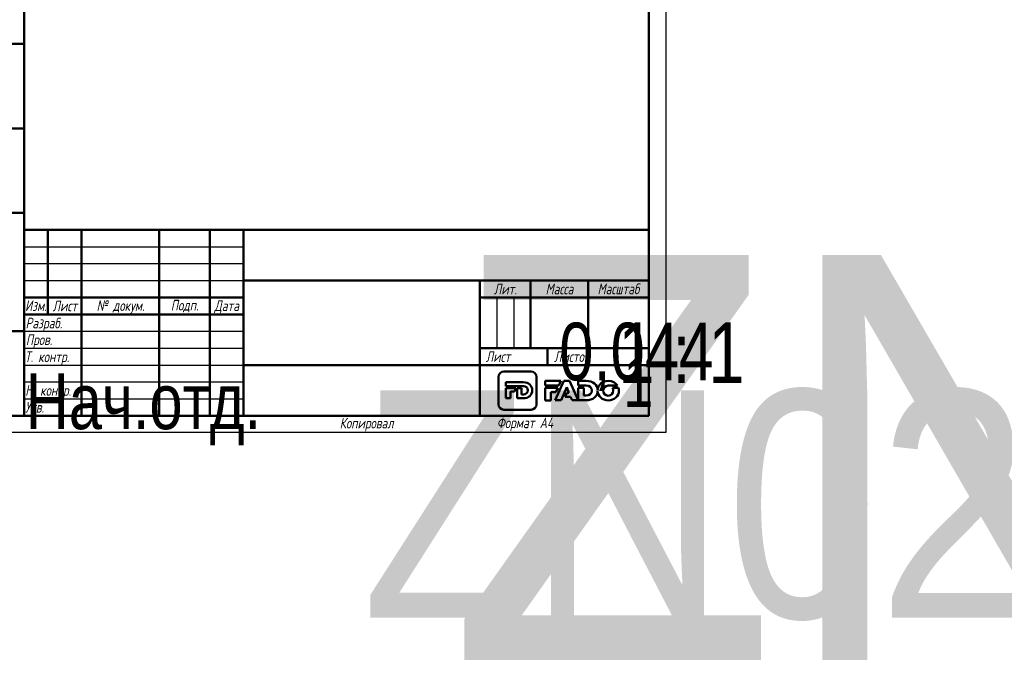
# Model space of a CAD drawing. Header units: millimetres. Extents: x -128 to 748, y -69 to 356.
# Tile 2 of 8: x 19 to 310, y -69 to 122. Entities that reach past the tile are written whole.
import ezdxf
from ezdxf.enums import TextEntityAlignment as Align

# ---------------------------------------------------------------- set-up
doc = ezdxf.new("R2018")
doc.units = ezdxf.units.MM
for name, color, linetype, lineweight in [('Заголовок (ГОСТ)', 7, 'Continuous', 50), ('Кромка (ГОСТ)', 7, 'Continuous', 50), ('Обозначение (ГОСТ)', 7, 'Continuous', 25), ('Эскизная геометрия (ГОСТ)', 7, 'Continuous', 50)]:
    doc.layers.add(name, color=color, linetype=linetype, lineweight=lineweight)
doc.styles.get("Standard").update_dxf_attribs({"font": 'GOST Common Italic.ttf'})
doc.styles.add('Альтернативный текст (ГОСТ)', font='txt', dxfattribs={"width": 0.8})

# ---------------------------------------------------------------- blocks, each defined once
blk = doc.blocks.new('ГОСТ - Доп. графы 1')
at = {"layer": 'Эскизная геометрия (ГОСТ)'}
for p, q in [((-12, 0), (-12, 145)), ((-12, 145), (0, 145)), ((-7, 145), (-7, 0)), ((-12, 110), (-7, 110)), ((-7, 110), (0, 110)), ((-12, 85), (-7, 85)), ((-7, 85), (0, 85)), ((-12, 60), (-7, 60)), ((-7, 60), (0, 60)), ((-12, 25), (-7, 25)), ((-7, 25), (0, 25)), ((0, 0), (-12, 0))]:
    blk.add_line(p, q, dxfattribs=at)
at = {"layer": 'Обозначение (ГОСТ)', "char_height": 3.17, "attachment_point": 5, "rotation": 90, "style": 'Альтернативный текст (ГОСТ)'}
for s, insert, width in [('\\fGOST Common|b0|i1;\\H3.1700;Подп. и дата', (-9.37, 127.41), 34.7679), ('\\fGOST Common|b0|i1;\\H3.1700;Инв. № дубл.', (-8.95, 97.55), 24.8438), ('\\fGOST Common|b0|i1;\\H3.1700;Взам. инв. №', (-9.58, 72.53), 24.8669), ('\\fGOST Common|b0|i1;\\H3.1700;Подп. и дата', (-9.5, 42.47), 35.1486), ('\\fGOST Common|b0|i1;\\H3.1700;Инв. № подл.', (-9.5, 12.41), 24.9618)]:
    blk.add_mtext(s, dxfattribs=dict(at, insert=insert, width=width))
at = {"layer": 'Обозначение (ГОСТ)', "lineweight": 30, "width": 0.8, "flags": 17}
for tag, p in [('Подп._и_дата_2', (-3.53, 127.51)), ('Инв._номер_дубликата', (-3.41, 97.47)), ('Взамен_инв._номера', (-3.46, 72.53)), ('Подп._и_дата_1', (-3.42, 42.35)), ('ИНВЕНТАРНЫЙ_НОМЕР', (-3.33, 12.68))]:
    blk.add_attdef(tag, text='', height=3.17, rotation=90, dxfattribs=at).set_placement(p, align=Align.MIDDLE_CENTER)
blk = doc.blocks.new('Основные надписи ГОСТ - Форма 1')
at = {"layer": 'Заголовок (ГОСТ)'}
for p, q in [((0, 55), (185, 55)), ((0, 0), (0, 55)), ((0, 0), (0, 55)), ((7, 55), (7, 30)), ((17, 55), (17, 0)), ((40, 55), (40, 0)), ((55, 55), (55, 0)), ((65, 55), (65, 0)), ((185, 0), (185, 55)), ((65, 40), (185, 40)), ((135, 40), (135, 0)), ((150, 40), (150, 20)), ((167, 40), (167, 20)), ((0, 35), (65, 35)), ((135, 35), (185, 35)), ((0, 30), (65, 30)), ((135, 20), (185, 20)), ((155, 20), (155, 15)), ((65, 15), (185, 15)), ((185, 0), (0, 0))]:
    blk.add_line(p, q, dxfattribs=at)
at = {"layer": 'Заголовок (ГОСТ)', "linetype": 'Continuous', "lineweight": 25}
for p, q in [((0, 50), (65, 50)), ((0, 45), (65, 45)), ((0, 40), (65, 40)), ((140, 35), (140, 20)), ((145, 35), (145, 20)), ((0, 25), (65, 25)), ((0, 20), (65, 20)), ((0, 15), (65, 15)), ((0, 10), (65, 10)), ((0, 5), (65, 5))]:
    blk.add_line(p, q, dxfattribs=at)
at = {"layer": 'Заголовок (ГОСТ)', "char_height": 3.17, "style": 'Альтернативный текст (ГОСТ)'}
for s, insert, width, attachment_point in [('\\fGOST Common|b0|i1;\\H3.1700;Лит.', (142.52, 37.49), 14.9766, 5), ('\\fGOST Common|b0|i1;\\H3.1700;Масса', (158.55, 37.51), 16.9878, 5), ('\\fGOST Common|b0|i1;\\H3.1700;Масштаб', (176.02, 37.53), 17.8316, 5), ('\\fGOST Common|b0|i1;\\H3.1700;Изм.', (3.5, 32.56), 6.9635, 5), ('\\fGOST Common|b0|i1;\\H3.1700;Лист', (12.1, 32.5), 10.0029, 5), ('\\A0;\\fGOST Common|b0|i1;\\H3.1700;№ докум.', (28.58, 32.16), 22.9069, 5), ('\\fGOST Common|b0|i1;\\H3.1700;Подп.', (47.56, 32.45), 14.879, 5), ('\\fGOST Common|b0|i1;\\H3.1700;Дата', (60.02, 32.24), 9.9614, 5), ('\\fGOST Common|b0|i1;\\H3.1700;Разраб.', (0.47, 27), 16.9971, 4), ('\\fGOST Common|b0|i1;\\H3.1700;Пров.', (0.56, 22.08), 17.0192, 4), ('\\A0;\\fGOST Common|b0|i1;\\H3.1700;Т. контр.', (0.23, 17.01), 16.9554, 4), ('\\fGOST Common|b0|i1;\\H3.1700;Лист', (140.37, 17.5), 10.5071, 5), ('\\A1;', (150.6, 17.54), 8.8313, 5), ('\\fGOST Common|b0|i1;\\H3.1700;Листов', (162.21, 17.5), 14.3668, 5), ('\\fGOST Common|b0|i1;\\H3.1700;Н. контр.', (0.36, 7.05), 16.9999, 4), ('\\fGOST Common|b0|i1;\\H3.1700;Утв.', (0.34, 2.52), 17.0083, 4), ('\\fGOST Common|b0|i1;\\H3.1700;Копировал', (93.48, -0.59), 19.7871, 1)]:
    blk.add_mtext(s, dxfattribs=dict(at, insert=insert, width=width, attachment_point=attachment_point))
at = {"layer": 'Заголовок (ГОСТ)', "lineweight": 30, "flags": 104}
for tag, height, width, p in [('Изм1', 2.89, 0.7, (3.51, 52.52)), ('Лист1', 2.89, 0.7, (12.03, 52.52)), ('Докум1', 2.89, 0.7, (28.54, 52.48)), ('Изм2', 2.89, 0.7, (3.5, 47.52)), ('Лист2', 2.89, 0.7, (12.01, 47.5)), ('Докум2', 2.89, 0.7, (28.53, 47.5)), ('Изм3', 2.89, 0.7, (3.5, 42.5)), ('Лист3', 2.89, 0.7, (12.01, 42.51)), ('Докум3', 2.89, 0.7, (28.51, 42.48)), ('Изм4', 2.89, 0.7, (3.51, 37.5)), ('Лист4', 2.89, 0.7, (12, 37.53)), ('Докум4', 2.89, 0.7, (28.51, 37.52)), ('НАИМЕНОВАНИЕ', 5, 0.8, (100.03, 29.98)), ('Литера', 3.5, 0.8, (137.52, 27.25)), ('Литера2', 3.5, 0.8, (142.51, 27.22)), ('Литера3', 3.5, 0.8, (147.52, 27.21)), ('Масса', 3.5, 0.8, (158.47, 27.53)), ('Масштаб', 3.5, 0.8, (176, 27.6)), ('Тип_документа', 3.17, 0.8, (100.08, 17.56)), ('Листов', 3.17, 0.8, (177.46, 17.58)), ('Материал_Класс', 3.5, 0.9, (100, 7.5))]:
    blk.add_attdef(tag, text='', height=height, dxfattribs=dict(at, width=width)).set_placement(p, align=Align.MIDDLE_CENTER)
for tag, height, width, p in [('Подп1', 2.89, 0.7, (40.01, 52.51)), ('Дата1', 2, 0.7, (55.01, 52.51)), ('Подп2', 2.89, 0.7, (40.01, 47.5)), ('Дата2', 2, 0.7, (55.01, 47.49)), ('Подп3', 2.89, 0.7, (40.01, 42.51)), ('Дата3', 2, 0.7, (55.02, 42.52)), ('Подп4', 2.89, 0.7, (40.01, 37.51)), ('Дата4', 2, 0.7, (55.02, 37.51)), ('АВТОР', 3.17, 0.8, (17.41, 27.49)), ('Разработал_Подп.', 2.89, 0.7, (40.05, 27.51)), ('ДАТА_СОЗДАНИЯ', 2, 0.7, (55.01, 27.51)), ('ПРОВЕРИЛ', 3.17, 0.8, (17.41, 22.53)), ('Проверил_Подп.', 2.89, 0.7, (40.05, 22.52)), ('ДАТА_ПРОВЕРКИ', 2, 0.7, (55.02, 22.51)), ('ТЕХНОЛОГ', 3.17, 0.8, (17.33, 17.54)), ('Технолог_Подп.', 2.89, 0.7, (40.05, 17.51)), ('Технолог_Дата', 2, 0.7, (55.01, 17.5)), ('Должность_руководителя', 3.17, 0.8, (0.52, 12.51)), ('НАЧ._ОТДЕЛА', 3.17, 0.8, (17.46, 12.45)), ('Руководитель_Подп.', 2.89, 0.7, (40.01, 12.5)), ('Руководитель_Дата', 2, 0.7, (55.01, 12.51)), ('НОРМОКОНТРОЛЬ', 3.17, 0.8, (17.37, 7.48)), ('Нормоконтроль_Подп.', 2.89, 0.7, (40.05, 7.52)), ('ДАТА_НОРМОКОНТРОЛЯ', 2, 0.7, (55.02, 7.51)), ('УТВЕРДИЛ', 3.17, 0.8, (17.4, 2.51)), ('Утвердил_Подп.', 2.89, 0.7, (40.05, 2.51)), ('ДАТА_УТВЕРЖДЕНИЯ', 2, 0.7, (55.01, 2.5))]:
    blk.add_attdef(tag, text='', height=height, dxfattribs=dict(at, width=width)).set_placement(p, align=Align.MIDDLE_LEFT)
for tag, height, p in [('ОБОЗНАЧЕНИЕ', 5, (125.33, 47.56)), ('ОРГАНИЗАЦИЯ', 3.5, (160.02, 7.6))]:
    blk.add_attdef(tag, text='', height=height, dxfattribs=at).set_placement(p, align=Align.MIDDLE_CENTER)
at = {"layer": 'Заголовок (ГОСТ)', "lineweight": 30, "width": 0.9, "flags": 104}
for tag, p in [('Материал_Наим.', (133.71, 9.75)), ('Материал_ГОСТ', (134.04, 4.06))]:
    blk.add_attdef(tag, text='', height=3.5, dxfattribs=at).set_placement(p, align=Align.MIDDLE_RIGHT)
blk = doc.blocks.new('Рамки ГОСТ_ граница 297x210')
at = {"layer": 'Кромка (ГОСТ)', "lineweight": 25}
for p, q in [((0, 0), (0, 297)), ((0, 297), (210, 297)), ((210, 297), (210, 0)), ((210, 0), (0, 0))]:
    blk.add_line(p, q, dxfattribs=at)
at = {"layer": 'Кромка (ГОСТ)'}
for p, q in [((205, 292), (20, 292)), ((20, 292), (20, 5)), ((205, 5), (205, 292)), ((20, 5), (205, 5))]:
    blk.add_line(p, q, dxfattribs=at)
at = {"layer": 'Кромка (ГОСТ)', "insert": (160, 4.5), "char_height": 3.17, "attachment_point": 1, "style": 'Альтернативный текст (ГОСТ)'}
blk.add_mtext('\\A1;\\fGOST Common|b0|i1;\\H3.1700;Формат A4', dxfattribs=at)

msp = doc.modelspace()

# ---------------------------------------------------------------- linework, layer by layer
at = {"layer": 'Эскизная геометрия (ГОСТ)', "linetype": 'Continuous'}
for p, q in [((170.162, 18.108), (162.063, 18.108)), ((160.505, 16.535), (160.505, 8.364)), ((162.71, 14.89), (162.71, 13.741)), ((167.836, 14.89), (162.71, 14.89)), ((171.722, 8.364), (171.722, 16.535)), ((162.71, 13.741), (167.856, 13.741)), ((165.622, 13.204), (162.71, 13.204)), ((162.71, 13.204), (162.71, 10.161)), ((164.009, 12.176), (165.186, 12.176)), ((164.009, 10.161), (164.009, 12.176)), ((165.186, 12.176), (165.622, 13.204)), ((167.326, 13.204), (166.027, 13.204)), ((166.027, 13.204), (166.027, 10.161)), ((167.326, 11.323), (167.326, 13.204)), ((162.71, 10.161), (164.009, 10.161)), ((166.027, 10.161), (167.809, 10.161)), ((167.856, 11.323), (167.326, 11.323)), ((162.063, 6.793), (170.162, 6.793))]:
    msp.add_line(p, q, dxfattribs=at)
at = {"layer": 'Эскизная геометрия (ГОСТ)'}
for p, q in [((174.341, 15.304), (174.341, 13.909)), ((178.997, 15.304), (174.341, 15.304)), ((179.882, 15.346), (177.299, 9.565)), ((178.375, 13.909), (178.997, 15.304)), ((181.502, 15.346), (179.882, 15.346)), ((184.085, 9.565), (181.502, 15.346)), ((184.085, 15.303), (184.085, 13.909)), ((186.426, 15.303), (184.085, 15.303)), ((174.341, 13.909), (178.375, 13.909)), ((178.098, 13.29), (174.341, 13.29)), ((174.341, 13.29), (174.341, 9.564)), ((176.022, 11.979), (177.512, 11.979)), ((176.022, 9.564), (176.022, 11.979)), ((177.512, 11.979), (178.098, 13.29)), ((179.066, 9.565), (180.68, 13.459)), ((180.699, 11.827), (180.191, 10.589)), ((180.68, 13.459), (181.355, 11.827)), ((181.355, 11.827), (180.699, 11.827)), ((184.085, 13.909), (186.452, 13.909)), ((185.766, 13.29), (184.085, 13.29)), ((184.085, 13.29), (184.085, 9.566)), ((185.766, 10.975), (185.766, 13.29)), ((189.851, 12.543), (189.847, 12.543)), ((189.847, 12.35), (189.849, 12.35)), ((192.989, 13.922), (195.708, 13.922)), ((196.008, 13.285), (194.227, 13.285)), ((174.341, 9.564), (176.022, 9.564)), ((177.299, 9.565), (179.066, 9.565)), ((180.191, 10.589), (181.841, 10.589)), ((181.841, 10.589), (182.282, 9.565)), ((182.282, 9.565), (184.085, 9.565)), ((184.085, 9.566), (186.391, 9.566)), ((186.452, 10.975), (185.766, 10.975))]:
    msp.add_line(p, q, dxfattribs=at)
at = {"layer": 'Эскизная геометрия (ГОСТ)', "linetype": 'Continuous'}
for points in [[(162.063, 18.108), (161.204, 18.108), (160.505, 17.403), (160.505, 16.535)], [(171.722, 16.535), (171.722, 17.403), (171.023, 18.108), (170.162, 18.108)], [(170.481, 12.539), (170.481, 13.917), (169.51, 14.89), (167.836, 14.89)], [(167.809, 10.161), (169.496, 10.161), (170.481, 11.175), (170.481, 12.539)], [(167.856, 13.741), (168.633, 13.741), (169.149, 13.289), (169.149, 12.532)], [(169.149, 12.532), (169.149, 11.757), (168.633, 11.323), (167.856, 11.323)], [(160.505, 8.364), (160.505, 7.496), (161.204, 6.793), (162.063, 6.793)], [(170.162, 6.793), (171.023, 6.793), (171.722, 7.496), (171.722, 8.364)]]:
    msp.add_open_spline(points, degree=3, dxfattribs=at)
at = {"layer": 'Эскизная геометрия (ГОСТ)'}
for points in [[(189.847, 12.543), (189.801, 14.167), (188.552, 15.303), (186.426, 15.303)], [(193.003, 15.304), (191.244, 15.304), (189.914, 14.079), (189.851, 12.543)], [(195.708, 13.922), (195.174, 14.754), (194.19, 15.304), (193.003, 15.304)], [(186.391, 9.566), (188.53, 9.566), (189.796, 10.745), (189.847, 12.35)], [(186.452, 13.909), (187.456, 13.909), (188.124, 13.361), (188.124, 12.443)], [(188.124, 12.443), (188.124, 11.5), (187.456, 10.975), (186.452, 10.975)], [(189.849, 12.35), (189.892, 10.784), (191.214, 9.554), (192.989, 9.554)], [(191.511, 12.429), (191.511, 13.243), (192.103, 13.922), (192.989, 13.922)], [(193.003, 10.937), (192.12, 10.937), (191.511, 11.631), (191.511, 12.429)], [(192.989, 9.554), (194.791, 9.554), (196.144, 10.842), (196.144, 12.429)], [(194.49, 12.429), (194.49, 11.616), (193.898, 10.937), (193.003, 10.937)], [(194.227, 13.285), (194.396, 13.04), (194.49, 12.742), (194.49, 12.429)], [(196.144, 12.429), (196.144, 12.728), (196.097, 13.015), (196.008, 13.285)]]:
    msp.add_open_spline(points, degree=3, dxfattribs=at)

# ---------------------------------------------------------------- block references
for name, p in [('Рамки ГОСТ_ граница 297x210', (0, 0)), ('ГОСТ - Доп. графы 1', (20, 5))]:
    msp.add_blockref(name, p)
ref = msp.add_blockref('Основные надписи ГОСТ - Форма 1', (20, 5))
lines = msp.add_mtext('\\W0.8000;Нач.отд.', dxfattribs={"layer": 'Заголовок (ГОСТ)', "insert": (20.522, 17.514), "char_height": 16.47596, "attachment_point": 1})
ref.add_attrib('Должность_руководителя', '', (20.522, 17.514), dxfattribs={"flags": 104}).embed_mtext(lines)
lines = msp.add_mtext('\\W0.8000;', dxfattribs={"layer": 'Заголовок (ГОСТ)', "insert": (37.411, 32.488), "char_height": 22.5926, "attachment_point": 1})
ref.add_attrib('АВТОР', '', (37.411, 32.488), dxfattribs={"flags": 104}).embed_mtext(lines)
lines = msp.add_mtext('\\W0.8000;', dxfattribs={"layer": 'Заголовок (ГОСТ)', "insert": (37.408, 27.526), "char_height": 22.5517, "attachment_point": 1})
ref.add_attrib('ПРОВЕРИЛ', '', (37.408, 27.526), dxfattribs={"flags": 104}).embed_mtext(lines)
lines = msp.add_mtext('\\W0.8000;', dxfattribs={"layer": 'Заголовок (ГОСТ)', "insert": (37.334, 22.543), "char_height": 22.671, "attachment_point": 1})
ref.add_attrib('ТЕХНОЛОГ', '', (37.334, 22.543), dxfattribs={"flags": 104}).embed_mtext(lines)
lines = msp.add_mtext('\\W0.8000;', dxfattribs={"layer": 'Заголовок (ГОСТ)', "insert": (37.462, 17.446), "char_height": 22.555, "attachment_point": 1})
ref.add_attrib('НАЧ._ОТДЕЛА', '', (37.462, 17.446), dxfattribs={"flags": 104}).embed_mtext(lines)
lines = msp.add_mtext('\\W0.8000;', dxfattribs={"layer": 'Заголовок (ГОСТ)', "insert": (37.375, 12.481), "char_height": 22.669, "attachment_point": 1})
ref.add_attrib('НОРМОКОНТРОЛЬ', '', (37.375, 12.481), dxfattribs={"flags": 104}).embed_mtext(lines)
lines = msp.add_mtext('\\W0.8000;', dxfattribs={"layer": 'Заголовок (ГОСТ)', "insert": (37.401, 7.507), "char_height": 22.613, "attachment_point": 1})
ref.add_attrib('УТВЕРДИЛ', '', (37.401, 7.507), dxfattribs={"flags": 104}).embed_mtext(lines)
lines = msp.add_mtext('ZN02 ', dxfattribs={"layer": 'Заголовок (ГОСТ)', "insert": (145.326, 52.559), "char_height": 119.843, "attachment_point": 1})
ref.add_attrib('ОБОЗНАЧЕНИЕ', '', (145.326, 52.559), dxfattribs={"flags": 104}).embed_mtext(lines)
lines = msp.add_mtext('\\W0.8000;', dxfattribs={"layer": 'Заголовок (ГОСТ)', "insert": (120.031, 34.975), "char_height": 69.6093, "attachment_point": 1})
ref.add_attrib('НАИМЕНОВАНИЕ', '', (120.031, 34.975), dxfattribs={"flags": 104}).embed_mtext(lines)
lines = msp.add_mtext('\\W0.8000;', dxfattribs={"layer": 'Заголовок (ГОСТ)', "insert": (120.078, 22.558), "char_height": 69.7033, "attachment_point": 1})
ref.add_attrib('Тип_документа', '', (120.078, 22.558), dxfattribs={"flags": 104}).embed_mtext(lines)
lines = msp.add_mtext('\\W0.9000;ZN02 18.03.2020', dxfattribs={"layer": 'Заголовок (ГОСТ)', "insert": (120, 12.5), "char_height": 67.25762, "attachment_point": 1})
ref.add_attrib('Материал_Класс', '', (120, 12.5), dxfattribs={"flags": 104}).embed_mtext(lines)
lines = msp.add_mtext('\\W0.9000;', dxfattribs={"layer": 'Заголовок (ГОСТ)', "insert": (153.707, 14.751), "char_height": 66.9754, "attachment_point": 1})
ref.add_attrib('Материал_Наим.', '', (153.707, 14.751), dxfattribs={"flags": 104}).embed_mtext(lines)
lines = msp.add_mtext('\\W0.9000;', dxfattribs={"layer": 'Заголовок (ГОСТ)', "insert": (154.04, 9.057), "char_height": 66.7532, "attachment_point": 1})
ref.add_attrib('Материал_ГОСТ', '', (154.04, 9.057), dxfattribs={"flags": 104}).embed_mtext(lines)
lines = msp.add_mtext('\\W0.8000;', dxfattribs={"layer": 'Заголовок (ГОСТ)', "insert": (157.52, 32.251), "char_height": 5.0288, "attachment_point": 1})
ref.add_attrib('Литера', '', (157.52, 32.251), dxfattribs={"flags": 104}).embed_mtext(lines)
lines = msp.add_mtext('\\W0.8000;', dxfattribs={"layer": 'Заголовок (ГОСТ)', "insert": (162.512, 32.221), "char_height": 5.0288, "attachment_point": 1})
ref.add_attrib('Литера2', '', (162.512, 32.221), dxfattribs={"flags": 104}).embed_mtext(lines)
lines = msp.add_mtext('\\W0.8000;', dxfattribs={"layer": 'Заголовок (ГОСТ)', "insert": (167.518, 32.211), "char_height": 5.017, "attachment_point": 1})
ref.add_attrib('Литера3', '', (167.518, 32.211), dxfattribs={"flags": 104}).embed_mtext(lines)
lines = msp.add_mtext('\\W0.8000;0,044', dxfattribs={"layer": 'Заголовок (ГОСТ)', "insert": (178.469, 32.533), "char_height": 17.04355, "attachment_point": 1})
ref.add_attrib('Масса', '', (178.469, 32.533), dxfattribs={"flags": 104}).embed_mtext(lines)
lines = msp.add_mtext('\\W0.8000;1 : 1', dxfattribs={"layer": 'Заголовок (ГОСТ)', "insert": (195.997, 32.603), "char_height": 17.94756, "attachment_point": 1})
ref.add_attrib('Масштаб', '', (195.997, 32.603), dxfattribs={"flags": 104}).embed_mtext(lines)
lines = msp.add_mtext('\\W0.8000;1', dxfattribs={"layer": 'Заголовок (ГОСТ)', "insert": (197.459, 22.579), "char_height": 14.9653, "attachment_point": 1})
ref.add_attrib('Листов', '', (197.459, 22.579), dxfattribs={"flags": 104}).embed_mtext(lines)
lines = msp.add_mtext('\\W0.7000;', dxfattribs={"layer": 'Заголовок (ГОСТ)', "insert": (75.012, 57.513), "char_height": 9.9845, "attachment_point": 1})
ref.add_attrib('Дата1', '', (75.012, 57.513), dxfattribs={"flags": 104}).embed_mtext(lines)
lines = msp.add_mtext('\\W0.7000;', dxfattribs={"layer": 'Заголовок (ГОСТ)', "insert": (75.012, 52.491), "char_height": 9.9845, "attachment_point": 1})
ref.add_attrib('Дата2', '', (75.012, 52.491), dxfattribs={"flags": 104}).embed_mtext(lines)
lines = msp.add_mtext('\\W0.7000;', dxfattribs={"layer": 'Заголовок (ГОСТ)', "insert": (75.023, 47.521), "char_height": 9.9712, "attachment_point": 1})
ref.add_attrib('Дата3', '', (75.023, 47.521), dxfattribs={"flags": 104}).embed_mtext(lines)
lines = msp.add_mtext('\\W0.7000;', dxfattribs={"layer": 'Заголовок (ГОСТ)', "insert": (75.023, 42.509), "char_height": 9.9886, "attachment_point": 1})
ref.add_attrib('Дата4', '', (75.023, 42.509), dxfattribs={"flags": 104}).embed_mtext(lines)
lines = msp.add_mtext('\\W0.7000;', dxfattribs={"layer": 'Заголовок (ГОСТ)', "insert": (75.009, 32.511), "char_height": 9.9804, "attachment_point": 1})
ref.add_attrib('ДАТА_СОЗДАНИЯ', '', (75.009, 32.511), dxfattribs={"flags": 104}).embed_mtext(lines)
lines = msp.add_mtext('\\W0.7000;', dxfattribs={"layer": 'Заголовок (ГОСТ)', "insert": (75.022, 27.51), "char_height": 9.9577, "attachment_point": 1})
ref.add_attrib('ДАТА_ПРОВЕРКИ', '', (75.022, 27.51), dxfattribs={"flags": 104}).embed_mtext(lines)
lines = msp.add_mtext('\\W0.7000;', dxfattribs={"layer": 'Заголовок (ГОСТ)', "insert": (75.015, 22.503), "char_height": 9.9863, "attachment_point": 1})
ref.add_attrib('Технолог_Дата', '', (75.015, 22.503), dxfattribs={"flags": 104}).embed_mtext(lines)
lines = msp.add_mtext('\\W0.7000;', dxfattribs={"layer": 'Заголовок (ГОСТ)', "insert": (75.01, 17.509), "char_height": 9.9902, "attachment_point": 1})
ref.add_attrib('Руководитель_Дата', '', (75.01, 17.509), dxfattribs={"flags": 104}).embed_mtext(lines)
lines = msp.add_mtext('\\W0.7000;', dxfattribs={"layer": 'Заголовок (ГОСТ)', "insert": (75.024, 12.511), "char_height": 9.9825, "attachment_point": 1})
ref.add_attrib('ДАТА_НОРМОКОНТРОЛЯ', '', (75.024, 12.511), dxfattribs={"flags": 104}).embed_mtext(lines)
lines = msp.add_mtext('\\W0.7000;', dxfattribs={"layer": 'Заголовок (ГОСТ)', "insert": (75.009, 7.498), "char_height": 9.9968, "attachment_point": 1})
ref.add_attrib('ДАТА_УТВЕРЖДЕНИЯ', '', (75.009, 7.498), dxfattribs={"flags": 104}).embed_mtext(lines)
lines = msp.add_mtext('\\W0.7000;', dxfattribs={"layer": 'Заголовок (ГОСТ)', "insert": (60.014, 57.512), "char_height": 14.92, "attachment_point": 1})
ref.add_attrib('Подп1', '', (60.014, 57.512), dxfattribs={"flags": 104}).embed_mtext(lines)
lines = msp.add_mtext('\\W0.7000;', dxfattribs={"layer": 'Заголовок (ГОСТ)', "insert": (60.014, 52.503), "char_height": 14.9856, "attachment_point": 1})
ref.add_attrib('Подп2', '', (60.014, 52.503), dxfattribs={"flags": 104}).embed_mtext(lines)
lines = msp.add_mtext('\\W0.7000;', dxfattribs={"layer": 'Заголовок (ГОСТ)', "insert": (60.014, 47.515), "char_height": 14.9856, "attachment_point": 1})
ref.add_attrib('Подп3', '', (60.014, 47.515), dxfattribs={"flags": 104}).embed_mtext(lines)
lines = msp.add_mtext('\\W0.7000;', dxfattribs={"layer": 'Заголовок (ГОСТ)', "insert": (60.014, 42.506), "char_height": 14.9659, "attachment_point": 1})
ref.add_attrib('Подп4', '', (60.014, 42.506), dxfattribs={"flags": 104}).embed_mtext(lines)
lines = msp.add_mtext('\\W0.7000;', dxfattribs={"layer": 'Заголовок (ГОСТ)', "insert": (60.045, 32.514), "char_height": 14.9596, "attachment_point": 1})
ref.add_attrib('Разработал_Подп.', '', (60.045, 32.514), dxfattribs={"flags": 104}).embed_mtext(lines)
lines = msp.add_mtext('\\W0.7000;', dxfattribs={"layer": 'Заголовок (ГОСТ)', "insert": (60.045, 27.525), "char_height": 14.9397, "attachment_point": 1})
ref.add_attrib('Проверил_Подп.', '', (60.045, 27.525), dxfattribs={"flags": 104}).embed_mtext(lines)
lines = msp.add_mtext('\\W0.7000;', dxfattribs={"layer": 'Заголовок (ГОСТ)', "insert": (60.045, 22.515), "char_height": 14.9397, "attachment_point": 1})
ref.add_attrib('Технолог_Подп.', '', (60.045, 22.515), dxfattribs={"flags": 104}).embed_mtext(lines)
lines = msp.add_mtext('\\W0.7000;', dxfattribs={"layer": 'Заголовок (ГОСТ)', "insert": (60.005, 17.505), "char_height": 14.9795, "attachment_point": 1})
ref.add_attrib('Руководитель_Подп.', '', (60.005, 17.505), dxfattribs={"flags": 104}).embed_mtext(lines)
lines = msp.add_mtext('\\W0.7000;', dxfattribs={"layer": 'Заголовок (ГОСТ)', "insert": (60.045, 12.515), "char_height": 14.9397, "attachment_point": 1})
ref.add_attrib('Нормоконтроль_Подп.', '', (60.045, 12.515), dxfattribs={"flags": 104}).embed_mtext(lines)
lines = msp.add_mtext('\\W0.7000;', dxfattribs={"layer": 'Заголовок (ГОСТ)', "insert": (60.045, 7.505), "char_height": 14.9596, "attachment_point": 1})
ref.add_attrib('Утвердил_Подп.', '', (60.045, 7.505), dxfattribs={"flags": 104}).embed_mtext(lines)
lines = msp.add_mtext('\\W0.7000;', dxfattribs={"layer": 'Заголовок (ГОСТ)', "insert": (48.542, 57.483), "char_height": 22.947, "attachment_point": 1})
ref.add_attrib('Докум1', '', (48.542, 57.483), dxfattribs={"flags": 104}).embed_mtext(lines)
lines = msp.add_mtext('\\W0.7000;', dxfattribs={"layer": 'Заголовок (ГОСТ)', "insert": (48.526, 52.497), "char_height": 22.9782, "attachment_point": 1})
ref.add_attrib('Докум2', '', (48.526, 52.497), dxfattribs={"flags": 104}).embed_mtext(lines)
lines = msp.add_mtext('\\W0.7000;', dxfattribs={"layer": 'Заголовок (ГОСТ)', "insert": (48.51, 47.479), "char_height": 22.947, "attachment_point": 1})
ref.add_attrib('Докум3', '', (48.51, 47.479), dxfattribs={"flags": 104}).embed_mtext(lines)
lines = msp.add_mtext('\\W0.7000;', dxfattribs={"layer": 'Заголовок (ГОСТ)', "insert": (48.515, 42.52), "char_height": 22.9741, "attachment_point": 1})
ref.add_attrib('Докум4', '', (48.515, 42.52), dxfattribs={"flags": 104}).embed_mtext(lines)
lines = msp.add_mtext('\\W0.7000;', dxfattribs={"layer": 'Заголовок (ГОСТ)', "insert": (32.031, 57.516), "char_height": 9.9931, "attachment_point": 1})
ref.add_attrib('Лист1', '', (32.031, 57.516), dxfattribs={"flags": 104}).embed_mtext(lines)
lines = msp.add_mtext('\\W0.7000;', dxfattribs={"layer": 'Заголовок (ГОСТ)', "insert": (32.012, 52.504), "char_height": 9.9781, "attachment_point": 1})
ref.add_attrib('Лист2', '', (32.012, 52.504), dxfattribs={"flags": 104}).embed_mtext(lines)
lines = msp.add_mtext('\\W0.7000;', dxfattribs={"layer": 'Заголовок (ГОСТ)', "insert": (32.012, 47.508), "char_height": 9.9781, "attachment_point": 1})
ref.add_attrib('Лист3', '', (32.012, 47.508), dxfattribs={"flags": 104}).embed_mtext(lines)
lines = msp.add_mtext('\\W0.7000;', dxfattribs={"layer": 'Заголовок (ГОСТ)', "insert": (32.004, 42.526), "char_height": 9.9936, "attachment_point": 1})
ref.add_attrib('Лист4', '', (32.004, 42.526), dxfattribs={"flags": 104}).embed_mtext(lines)
lines = msp.add_mtext('\\W0.7000;', dxfattribs={"layer": 'Заголовок (ГОСТ)', "insert": (23.513, 57.516), "char_height": 7.004, "attachment_point": 1})
ref.add_attrib('Изм1', '', (23.513, 57.516), dxfattribs={"flags": 104}).embed_mtext(lines)
lines = msp.add_mtext('\\W0.7000;', dxfattribs={"layer": 'Заголовок (ГОСТ)', "insert": (23.504, 52.521), "char_height": 6.9877, "attachment_point": 1})
ref.add_attrib('Изм2', '', (23.504, 52.521), dxfattribs={"flags": 104}).embed_mtext(lines)
lines = msp.add_mtext('\\W0.7000;', dxfattribs={"layer": 'Заголовок (ГОСТ)', "insert": (23.504, 47.5), "char_height": 7.0203, "attachment_point": 1})
ref.add_attrib('Изм3', '', (23.504, 47.5), dxfattribs={"flags": 104}).embed_mtext(lines)
lines = msp.add_mtext('\\W0.7000;', dxfattribs={"layer": 'Заголовок (ГОСТ)', "insert": (23.513, 42.504), "char_height": 7.004, "attachment_point": 1})
ref.add_attrib('Изм4', '', (23.513, 42.504), dxfattribs={"flags": 104}).embed_mtext(lines)

doc.saveas('drawing.dxf')
